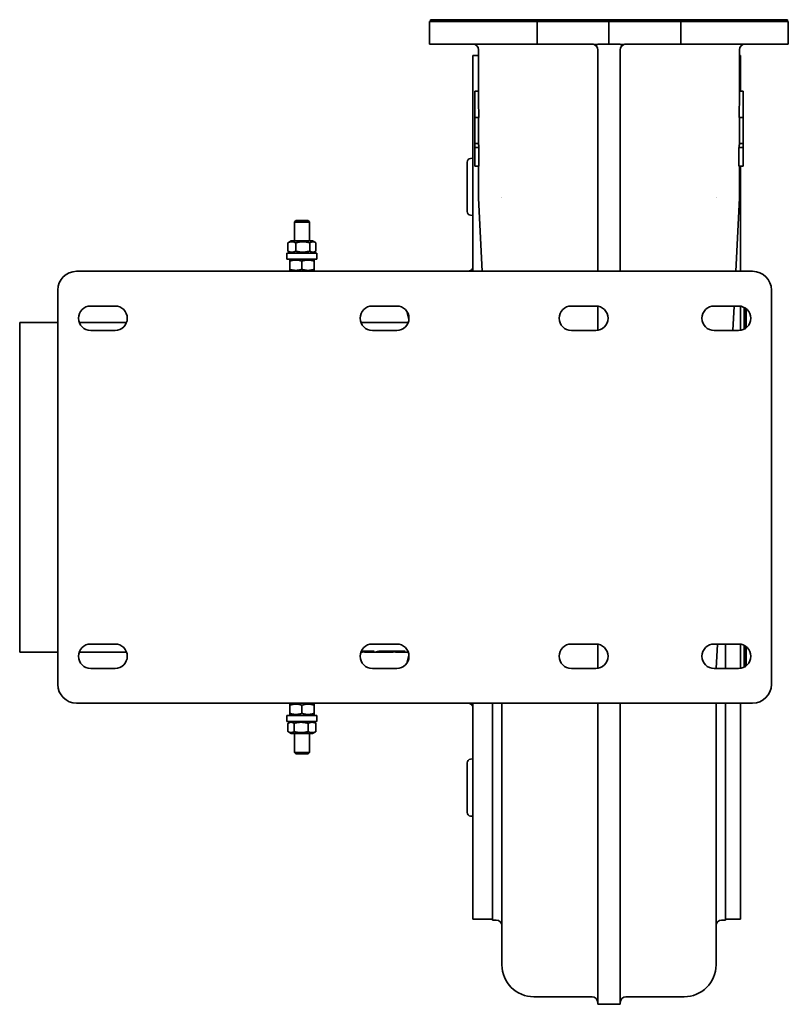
# Model space of a CAD drawing. Header units: millimetres. Extents: x 425 to 835, y 183 to 708.
import ezdxf

# ---------------------------------------------------------------- set-up
doc = ezdxf.new("R2010")
doc.units = ezdxf.units.MM
doc.header["$LTSCALE"] = 3
doc.layers.add('Krawędzie widoczne(ISO)', color=7, linetype='Continuous', lineweight=35, true_color=0x262659)

msp = doc.modelspace()

# ---------------------------------------------------------------- linework, layer by layer
at = {"layer": 'Krawędzie widoczne(ISO)'}
for p, q in [((700.88, 706.69), (643.65, 706.69)), ((643.65, 706.69), (643.65, 694.69)), ((700.99, 707.69), (644.15, 707.69)), ((644.15, 706.69), (644.15, 707.69)), ((700.88, 706.69), (739.15, 706.69)), ((700.88, 694.69), (700.88, 706.69)), ((700.99, 706.69), (700.99, 707.69)), ((700.99, 707.69), (777.3, 707.69)), ((777.41, 706.69), (739.15, 706.69)), ((739.15, 706.69), (739.15, 694.69)), ((834.15, 707.69), (777.3, 707.69)), ((777.3, 706.69), (777.3, 707.69)), ((834.65, 706.69), (777.41, 706.69)), ((777.41, 694.69), (777.41, 706.69)), ((834.15, 706.69), (834.15, 707.69)), ((834.65, 706.69), (834.65, 694.69)), ((643.65, 694.69), (700.88, 694.69)), ((730.15, 694.69), (700.88, 694.69)), ((731.24, 694.49), (733.15, 694.54)), ((739.15, 694.69), (733.15, 694.69)), ((733.15, 694.54), (733.15, 694.69)), ((739.15, 694.69), (745.15, 694.69)), ((745.15, 694.54), (745.15, 694.69)), ((747.05, 694.49), (745.15, 694.54)), ((748.15, 694.69), (777.41, 694.69)), ((834.65, 694.69), (777.41, 694.69)), ((666.65, 573.69), (666.65, 688.69)), ((666.65, 688.69), (669.65, 688.69)), ((669.65, 691.69), (669.65, 669.69)), ((733.15, 681.16), (733.15, 691.69)), ((745.15, 681.16), (745.15, 691.69)), ((808.65, 669.69), (808.65, 691.69)), ((809.15, 688.69), (808.65, 688.69)), ((809.15, 688.69), (809.15, 669.69)), ((733.15, 681.16), (733.15, 677.62)), ((733.15, 614.23), (733.15, 677.62)), ((745.15, 681.16), (745.15, 677.62)), ((745.15, 614.23), (745.15, 677.62)), ((667.65, 669.69), (669.65, 669.69)), ((667.65, 669.69), (667.65, 655.69)), ((810.65, 669.69), (808.65, 669.69)), ((810.65, 669.69), (810.65, 655.69)), ((667.65, 655.69), (667.65, 641.71)), ((667.65, 655.69), (669.9, 655.69)), ((669.69, 655.69), (669.69, 641.71)), ((810.65, 655.69), (808.39, 655.69)), ((808.6, 655.69), (808.6, 641.71)), ((810.65, 655.69), (810.65, 641.71)), ((667.65, 641.71), (669.69, 641.71)), ((667.65, 641.71), (667.65, 639.69)), ((810.65, 641.71), (808.6, 641.71)), ((810.65, 641.71), (810.65, 639.69)), ((667.65, 639.69), (669.9, 639.69)), ((667.65, 639.69), (667.65, 629.69)), ((669.9, 639.69), (669.9, 629.69)), ((808.39, 639.69), (808.39, 629.69)), ((810.65, 639.69), (808.39, 639.69)), ((810.65, 639.69), (810.65, 629.69)), ((663.65, 605.53), (663.65, 631.86)), ((665.47, 633.85), (666.65, 633.96)), ((667.65, 629.69), (669.9, 629.69)), ((669.65, 629.69), (669.65, 612.82)), ((810.65, 629.69), (808.39, 629.69)), ((808.65, 612.82), (808.65, 629.69)), ((809.15, 629.69), (809.15, 573.69)), ((733.15, 596.18), (733.15, 614.23)), ((745.15, 596.18), (745.15, 614.23)), ((669.65, 612.57), (671.56, 573.69)), ((682.15, 613.1), (682.15, 613.1)), ((682.15, 612.9), (682.15, 612.9)), ((796.15, 613.1), (796.15, 613.1)), ((796.15, 612.9), (796.15, 612.9)), ((808.64, 612.57), (806.73, 573.69)), ((665.47, 603.53), (666.65, 603.43)), ((572.41, 600.69), (571.65, 599.93)), ((579.65, 599.93), (571.65, 599.93)), ((571.65, 589.89), (571.65, 599.93)), ((572.41, 600.69), (578.88, 600.69)), ((578.88, 600.69), (579.65, 599.93)), ((579.65, 589.89), (579.65, 599.93)), ((733.15, 573.69), (733.15, 596.18)), ((745.15, 573.69), (745.15, 596.18)), ((568.16, 588.82), (568.16, 584.47)), ((570, 589.89), (568.41, 588.98)), ((581.3, 589.89), (570, 589.89)), ((572.35, 588.82), (572.35, 584.47)), ((579.84, 588.82), (579.84, 584.47)), ((581.3, 589.89), (582.88, 588.98)), ((583.13, 588.82), (583.13, 584.47)), ((567.65, 583.39), (583.65, 583.39)), ((567.65, 583.39), (567.65, 580.19)), ((570, 583.39), (568.41, 584.31)), ((581.3, 583.39), (582.88, 584.31)), ((583.65, 583.39), (583.65, 580.19)), ((583.65, 580.19), (567.65, 580.19)), ((569.13, 579.12), (569.13, 574.77)), ((570, 580.19), (569.15, 579.7)), ((575.62, 579.12), (575.62, 574.77)), ((581.3, 580.19), (582.15, 579.7)), ((582.13, 579.12), (582.13, 574.77)), ((582.16, 579.12), (582.16, 574.77)), ((455.65, 573.69), (815.65, 573.69)), ((570, 573.69), (569.15, 574.18)), ((581.3, 573.69), (582.15, 574.18)), ((664.72, 573.92), (658.15, 573.69)), ((445.65, 353.69), (445.65, 563.69)), ((825.65, 563.69), (825.65, 353.69)), ((463.15, 555.19), (476.15, 555.19)), ((613.15, 555.19), (626.15, 555.19)), ((632.62, 548.11), (631.46, 552.43)), ((719.15, 555.19), (732.15, 555.19)), ((733.15, 542.27), (733.15, 555.12)), ((795.15, 555.19), (808.15, 555.19)), ((805.82, 555.19), (805.18, 542.19)), ((809.15, 555.11), (809.15, 542.27)), ((811.15, 554.46), (811.15, 542.93)), ((811.25, 554.4), (811.25, 542.98)), ((812.15, 543.57), (812.15, 553.82)), ((425.35, 546.49), (425.35, 370.89)), ((445.65, 546.49), (425.35, 546.49)), ((482.26, 546.49), (457.03, 546.49)), ((632.26, 546.49), (607.03, 546.49)), ((632.65, 548.69), (632.65, 548.69)), ((476.15, 542.19), (463.15, 542.19)), ((626.15, 542.19), (613.15, 542.19)), ((732.15, 542.19), (719.15, 542.19)), ((808.14, 542.19), (795.14, 542.19)), ((463.15, 375.19), (476.15, 375.19)), ((613.15, 375.19), (626.15, 375.19)), ((719.15, 375.19), (732.15, 375.19)), ((733.15, 375.12), (733.15, 362.27)), ((795.15, 375.19), (808.15, 375.19)), ((796.96, 375.19), (796.32, 362.19)), ((801.15, 375.19), (801.15, 362.19)), ((809.15, 375.12), (809.15, 362.27)), ((811.15, 374.46), (811.15, 362.93)), ((811.25, 374.41), (811.25, 362.98)), ((812.15, 363.57), (812.15, 373.82)), ((445.65, 370.89), (425.35, 370.89)), ((482.26, 370.89), (457.03, 370.89)), ((607.52, 371.36), (614.1, 371.36)), ((618.13, 370.89), (609.35, 370.89)), ((609.37, 371.36), (609.37, 371.25)), ((611.77, 371.36), (611.77, 371.24)), ((612.53, 371.36), (612.53, 371.29)), ((613.94, 371.36), (613.94, 371.31)), ((615.59, 370.99), (615.1, 370.99)), ((615.59, 371.06), (615.59, 370.99)), ((616.81, 371.36), (630.71, 371.36)), ((619, 370.95), (619.53, 370.95)), ((619.3, 370.95), (619.3, 370.91)), ((621.87, 370.89), (623.63, 370.89)), ((624.18, 371.27), (622.55, 371.27)), ((625.66, 371.36), (625.66, 371.21)), ((632.26, 370.89), (625.95, 370.89)), ((628.37, 371.36), (628.37, 371.24)), ((630.53, 371.36), (630.53, 371.31)), ((631.46, 364.95), (632.62, 369.27)), ((632.64, 368.69), (632.64, 368.69)), ((476.15, 362.19), (463.15, 362.19)), ((626.15, 362.19), (613.15, 362.19)), ((732.15, 362.19), (719.15, 362.19)), ((808.15, 362.19), (795.15, 362.19)), ((815.65, 343.69), (455.65, 343.69)), ((569.13, 338.27), (569.13, 342.62)), ((570, 343.69), (569.15, 343.2)), ((569.16, 338.27), (569.16, 342.62)), ((575.67, 338.27), (575.67, 342.62)), ((581.3, 343.69), (582.15, 343.2)), ((582.16, 338.27), (582.16, 342.62)), ((658.15, 343.69), (664.72, 343.46)), ((666.65, 228.69), (666.65, 343.69)), ((677.15, 343.69), (677.15, 228.19)), ((682.15, 272.42), (682.15, 343.69)), ((733.15, 343.69), (733.15, 257.07)), ((745.15, 343.69), (745.15, 257.07)), ((796.15, 272.42), (796.15, 343.69)), ((801.15, 343.69), (801.15, 228.19)), ((809.15, 343.69), (809.15, 228.69)), ((567.65, 337.19), (583.65, 337.19)), ((567.65, 333.99), (567.65, 337.19)), ((570, 337.19), (569.15, 337.68)), ((581.3, 337.19), (582.15, 337.68)), ((583.65, 333.99), (583.65, 337.19)), ((583.65, 333.99), (567.65, 333.99)), ((568.16, 328.57), (568.16, 332.92)), ((570, 333.99), (568.41, 333.08)), ((571.45, 328.57), (571.45, 332.92)), ((578.94, 328.57), (578.94, 332.92)), ((581.3, 333.99), (582.88, 333.08)), ((583.13, 328.57), (583.13, 332.92)), ((570, 327.49), (568.41, 328.41)), ((570, 327.49), (581.3, 327.49)), ((571.65, 327.49), (571.65, 317.46)), ((579.65, 327.49), (579.65, 317.46)), ((581.3, 327.49), (582.88, 328.41)), ((571.65, 317.46), (579.65, 317.46)), ((572.41, 316.69), (571.65, 317.46)), ((578.88, 316.69), (572.41, 316.69)), ((578.88, 316.69), (579.65, 317.46)), ((663.65, 285.53), (663.65, 311.86)), ((665.47, 313.85), (666.65, 313.96)), ((665.47, 283.53), (666.65, 283.43)), ((682.15, 204.31), (682.15, 272.42)), ((796.15, 204.31), (796.15, 272.42)), ((733.15, 257.07), (733.15, 183.31)), ((745.15, 257.07), (745.15, 183.31)), ((666.65, 228.69), (677.15, 228.69)), ((679.15, 228.19), (677.15, 228.19)), ((801.15, 228.19), (799.15, 228.19)), ((809.15, 228.69), (801.15, 228.69)), ((730.15, 187.31), (699.15, 187.31)), ((779.15, 187.31), (748.15, 187.31)), ((745.15, 183.31), (733.15, 183.31))]:
    msp.add_line(p, q, dxfattribs=at)
for centre, radius, start, end in [((666.65, 691.69), 3, 0, 90), ((730.15, 691.69), 3, 68.5913, 90), ((730.15, 691.69), 3, 0, 68.5913), ((748.15, 691.69), 3, 111.4087, 180), ((748.15, 691.69), 3, 90, 111.4087), ((811.65, 691.69), 3, 90, 180), ((665.65, 631.86), 2, 95, 180), ((674.65, 612.82), 5, 180, 182.8174), ((803.65, 612.82), 5, 357.1826, 0), ((665.65, 605.53), 2, 180, 265), ((455.65, 563.69), 10, 90, 180), ((664.65, 575.92), 2, 272, 0), ((815.65, 563.69), 10, 0, 90), ((463.15, 548.69), 6.5, 90, 270), ((476.15, 548.69), 6.5, 270, 90), ((613.15, 548.69), 6.5, 90, 270), ((626.15, 548.69), 6.5, 0, 90), ((719.15, 548.69), 6.5, 90, 270), ((732.15, 548.69), 6.5, 270, 90), ((795.15, 548.69), 6.5, 89.9955, 269.9955), ((808.15, 548.69), 6.5, 269.9955, 89.9955), ((626.15, 548.69), 6.5, 270, 0), ((463.15, 368.69), 6.5, 90, 270), ((476.15, 368.69), 6.5, 270, 90), ((613.15, 368.69), 6.5, 90, 180), ((626.15, 368.69), 6.5, 0, 90), ((719.15, 368.69), 6.5, 90, 270), ((732.15, 368.69), 6.5, 270, 90), ((795.15, 368.69), 6.5, 90, 270), ((808.15, 368.69), 6.5, 270, 90), ((613.15, 368.69), 6.5, 180, 270), ((626.15, 368.69), 6.5, 270, 0), ((455.65, 353.69), 10, 180, 270), ((815.65, 353.69), 10, 270, 0), ((664.65, 341.47), 2, 0, 88), ((665.65, 311.86), 2, 95, 180), ((665.65, 285.53), 2, 180, 265), ((679.15, 225.19), 3, 0, 90), ((799.15, 225.19), 3, 90, 180), ((699.15, 204.31), 17, 180, 270), ((779.15, 204.31), 17, 270, 0), ((730.15, 184.31), 3, 0, 90), ((748.15, 184.31), 3, 90, 180)]:
    msp.add_arc(centre, radius, start, end, dxfattribs=at)
for centre, major_axis, ratio, start_param, end_param in [((739.15, 669.69), (0, 162.17), 0.428571, 1.570796, 1.657235), ((739.15, 669.69), (0, 162.17), 0.428571, 4.62595, 4.712389), ((739.15, 643.16), (-69.5, 0), 0.57735, 0.035979, 0.086439), ((739.15, 643.16), (69.5, 0), 0.57735, 6.196747, 6.247206)]:
    msp.add_ellipse(centre, major_axis=major_axis, ratio=ratio, start_param=start_param, end_param=end_param, dxfattribs=at)
for points, weights in [([(572.35, 588.82), (570.26, 589.91), (568.16, 588.82)], [1, 1.15470053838, 1]), ([(568.16, 588.82), (568.29, 588.91), (568.41, 588.98)], [1, 1.0106597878, 1.01985052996]), ([(579.84, 588.82), (576.1, 589.91), (572.35, 588.82)], [1, 1.15470053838, 1]), ([(583.13, 588.82), (581.49, 589.91), (579.84, 588.82)], [1, 1.15470053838, 1]), ([(568.41, 584.31), (568.29, 584.38), (568.16, 584.47)], [1.01985052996, 1.0106597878, 1]), ([(568.16, 584.47), (570.26, 583.38), (572.35, 584.47)], [1, 1.15470053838, 1]), ([(572.35, 584.47), (576.1, 583.38), (579.84, 584.47)], [1, 1.15470053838, 1]), ([(579.84, 584.47), (581.49, 583.38), (583.13, 584.47)], [1, 1.15470053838, 1]), ([(575.62, 579.12), (572.38, 580.21), (569.13, 579.12)], [1, 1.15470053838, 1]), ([(569.13, 579.12), (569.14, 579.7), (569.15, 579.7)], [1, 1.07693104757, 1.0773479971]), ([(582.13, 579.12), (578.88, 580.21), (575.62, 579.12)], [1, 1.15470053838, 1]), ([(582.16, 579.12), (582.15, 580.21), (582.13, 579.12)], [1, 1.15470053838, 1]), ([(569.13, 574.77), (572.38, 573.68), (575.62, 574.77)], [1, 1.15470053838, 1]), ([(569.15, 574.18), (569.14, 574.19), (569.13, 574.77)], [1.0773479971, 1.07693104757, 1]), ([(575.62, 574.77), (578.88, 573.68), (582.13, 574.77)], [1, 1.15470053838, 1]), ([(582.13, 574.77), (582.15, 573.68), (582.16, 574.77)], [1, 1.15470053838, 1]), ([(569.16, 342.62), (569.15, 343.71), (569.13, 342.62)], [1, 1.15470053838, 1]), ([(575.67, 342.62), (572.41, 343.71), (569.16, 342.62)], [1, 1.15470053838, 1]), ([(582.16, 342.62), (578.91, 343.71), (575.67, 342.62)], [1, 1.15470053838, 1]), ([(582.15, 343.2), (582.15, 343.2), (582.16, 342.62)], [1.0773479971, 1.07693104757, 1]), ([(569.13, 338.27), (569.15, 337.18), (569.16, 338.27)], [1, 1.15470053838, 1]), ([(569.16, 338.27), (572.41, 337.18), (575.67, 338.27)], [1, 1.15470053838, 1]), ([(575.67, 338.27), (578.91, 337.18), (582.16, 338.27)], [1, 1.15470053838, 1]), ([(582.16, 338.27), (582.15, 337.69), (582.15, 337.68)], [1, 1.07693104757, 1.0773479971]), ([(571.45, 332.92), (569.8, 334.01), (568.16, 332.92)], [1, 1.15470053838, 1]), ([(578.94, 332.92), (575.19, 334.01), (571.45, 332.92)], [1, 1.15470053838, 1]), ([(583.13, 332.92), (581.04, 334.01), (578.94, 332.92)], [1, 1.15470053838, 1]), ([(582.88, 333.08), (583, 333.01), (583.13, 332.92)], [1.01985052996, 1.0106597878, 1]), ([(568.16, 328.57), (569.8, 327.48), (571.45, 328.57)], [1, 1.15470053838, 1]), ([(571.45, 328.57), (575.19, 327.48), (578.94, 328.57)], [1, 1.15470053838, 1]), ([(578.94, 328.57), (581.04, 327.48), (583.13, 328.57)], [1, 1.15470053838, 1]), ([(583.13, 328.57), (583, 328.48), (582.88, 328.41)], [1, 1.0106597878, 1.01985052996])]:
    msp.add_rational_spline(points, weights, degree=2, dxfattribs=at)
for points in [[(607.03, 370.89), (607.06, 370.89), (607.08, 370.89), (607.1, 370.89)], [(607.1, 370.89), (607.86, 370.89), (608.61, 371.01), (609.37, 371.25)], [(609.37, 371.25), (608.45, 371.26), (607.72, 371.26), (607.18, 371.26)], [(607.22, 371.36), (607.32, 371.36), (607.42, 371.36), (607.52, 371.36)], [(610.93, 371.06), (610.03, 370.87), (609.13, 370.84), (608.23, 370.98)], [(611.77, 371.24), (611.56, 371.21), (611.28, 371.14), (610.93, 371.06)], [(612.53, 371.29), (612.18, 371.28), (611.92, 371.26), (611.77, 371.24)], [(613.94, 371.31), (613.25, 371.31), (612.78, 371.3), (612.53, 371.29)], [(614.1, 371.36), (614.05, 371.34), (614, 371.33), (613.94, 371.31)], [(615.1, 370.99), (615.67, 371.06), (616.24, 371.19), (616.81, 371.36)], [(618.13, 370.89), (618.42, 370.89), (618.71, 370.91), (619, 370.95)], [(619.53, 370.95), (619.37, 370.93), (619.3, 370.92), (619.3, 370.91)], [(623.63, 370.89), (624.22, 370.9), (624.81, 370.97), (625.4, 371.12)], [(625.33, 371.26), (625.17, 371.27), (624.79, 371.27), (624.18, 371.27)], [(627.52, 371.06), (626.6, 370.87), (625.69, 370.84), (624.77, 370.99)], [(625.66, 371.21), (625.66, 371.23), (625.55, 371.24), (625.33, 371.26)], [(625.4, 371.12), (625.58, 371.16), (625.66, 371.19), (625.66, 371.21)], [(628.37, 371.24), (628.12, 371.21), (627.84, 371.14), (627.52, 371.06)], [(629.13, 371.29), (628.78, 371.28), (628.53, 371.26), (628.37, 371.24)], [(630.53, 371.31), (629.85, 371.31), (629.38, 371.3), (629.13, 371.29)], [(630.71, 371.36), (630.65, 371.34), (630.59, 371.33), (630.53, 371.31)]]:
    msp.add_open_spline(points, degree=3, dxfattribs=at)
for points, knots in [([(622.55, 371.27), (620.82, 371.27), (619.44, 371.24), (618.39, 371.19), (617.35, 371.14), (616.41, 371.06), (615.59, 370.99)], [0, 0, 0, 0, 1, 1, 1, 2, 2, 2, 2]), ([(619.33, 370.9), (619.22, 370.9), (619.12, 370.9), (619.03, 370.91), (618.89, 370.91), (618.76, 370.91), (618.63, 370.91)], [0.8306937, 0.8306937, 0.8306937, 0.8306937, 1, 1, 1, 1.2590328, 1.2590328, 1.2590328, 1.2590328]), ([(619.3, 370.91), (619.3, 370.9), (619.37, 370.9), (619.52, 370.9), (619.68, 370.9), (619.89, 370.89), (620.16, 370.89), (620.43, 370.89), (621, 370.89), (621.87, 370.89)], [0, 0, 0, 0, 1, 1, 1, 2, 2, 2, 3, 3, 3, 3])]:
    msp.add_open_spline(points, degree=3, knots=knots, dxfattribs=at)

doc.saveas('drawing.dxf')
